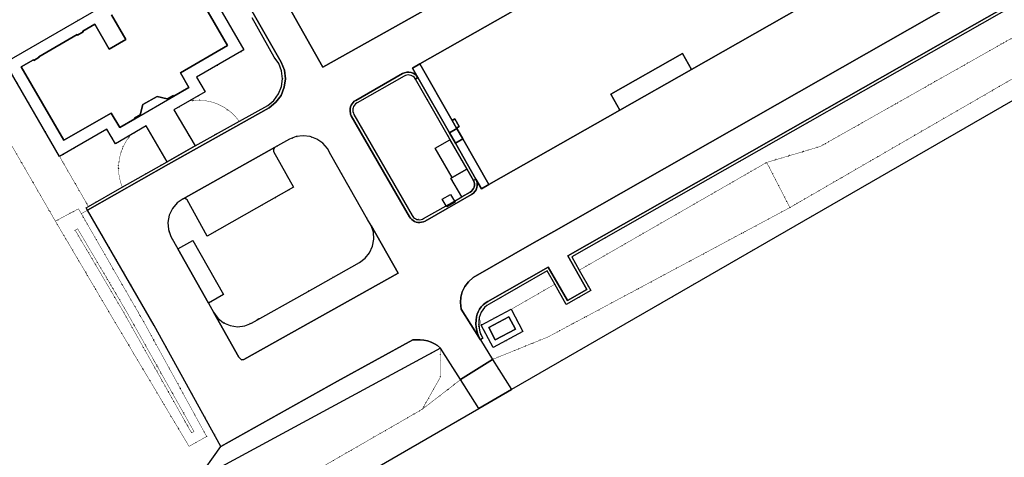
# Model space of a CAD drawing. Header units: millimetres. Extents: x 0 to 1134213, y -536989 to 313336.
# Tile 69 of 86: x 869588 to 1044187, y -366190 to -288497. Entities that reach past the tile are written whole.
import ezdxf

# ---------------------------------------------------------------- set-up
doc = ezdxf.new("R2010")
doc.units = ezdxf.units.MM
doc.linetypes.add('DOT', pattern=[6.35, 0, -6.35])
for name, color, linetype in [('panden', 7, 'Continuous'), ('plustopo_opstal', 10, 'Continuous'), ('terreindeelbegroeid', 7, 'DOT'), ('wegdeel_molgoot', 7, 'Continuous'), ('wegdeel_opstelplaats', 7, 'Continuous'), ('wegdeel_parkeervlak', 7, 'Continuous'), ('wegdeel_rijbaan', 7, 'Continuous'), ('wegdeel_voetpad', 7, 'Continuous')]:
    doc.layers.add(name, color=color, linetype=linetype)
doc.layers.add('plustopo_luifel', color=7, linetype='Continuous', true_color=0x8a193f)
doc.layers.add('scheiding_hek', color=7, linetype='Continuous', true_color=0x8a193f)

msp = doc.modelspace()

# ---------------------------------------------------------------- linework, layer by layer
at = {"layer": 'panden'}
for points in [[(1025025.7, -276608.6, 0), (988692.7, -297317.6, 0), (987103.7, -294528.6, 0), (974436.7, -301747.6, 0), (976025.7, -304536.6, 0), (952784.7, -317783.6, 0), (948149.7, -309650.6, 0), (947109.7, -307825.6, 0), (947060.7, -307739.6, 0), (947538.7, -307467.6, 0), (946756.7, -306094.6, 0), (946278.7, -306367.6, 0), (940554.7, -296323.6, 0), (963733.7, -283112.6, 0), (965323.7, -285901.6, 0), (978051.7, -278646.6, 0), (976461.7, -275857.6, 0), (1012794.7, -255149.6, 0)], [(948854.7, -315027.6, 0), (946248.7, -316512.6, 0), (943282.7, -311308.6, 0), (945888.7, -309823.6, 0)], [(953929.7, -345348.6, 0), (952757.7, -343140.6, 0), (956335.7, -341241.6, 0), (957507.7, -343450.6, 0)]]:
    msp.add_polyline3d(points, close=True, dxfattribs=at)
msp.add_polyline3d([(898945.7, -280045.6, 0), (906465.7, -293078.6, 0), (898100.7, -297957.6, 0), (899590.7, -300539.6, 0), (896902.7, -302100.6, 0), (896819.7, -301953.6, 0), (895720.7, -302569.6, 0), (893984.7, -302121.6, 0), (891442.7, -303573.6, 0), (890970.7, -305375.6, 0), (889937.7, -305991.6, 0), (889995.7, -306095.6, 0), (887316.7, -307660.6, 0), (885786.7, -305072.6, 0), (877402.7, -309910.6, 0), (869872.7, -296863.6, 0), (872013.7, -295631.6, 0), (872072.7, -295735.6, 0), (873043.7, -295176.6, 0), (872983.7, -295072.6, 0), (879802.7, -291120.6, 0), (879859.7, -291219.6, 0), (880831.7, -290662.6, 0), (880771.7, -290558.6, 0), (882930.7, -289319.6, 0), (885471.7, -293728.6, 0), (888416.7, -292027.6, 0), (885865.7, -287611.6, 0)], dxfattribs=at)
at = {"layer": 'plustopo_luifel'}
for p, q in [((889995.7, -306095.6), (896902.7, -302100.6)), ((947060.7, -307739.6), (946278.7, -306367.6))]:
    msp.add_line(p, q, dxfattribs=at)
at = {"layer": 'plustopo_opstal'}
msp.add_polyline3d([(945352.7, -321743.6, 0), (945221.7, -321519.6, 0), (944529.7, -320336.6, 0), (945985.7, -319505.6, 0), (946664.7, -320695.6, 0), (946793.7, -320920.6, 0)], close=True, dxfattribs=at)
at = {"layer": 'scheiding_hek'}
msp.add_line((951019.7, -357543.6), (956786.7, -354168.6), dxfattribs=at)
for points in [[(1080457.7, -140071.6, 0), (1134212.7, -251731.6, 0), (956786.7, -354168.6, 0)], [(773460.7, -467000.6, 0), (823232.7, -438246.6, 0), (820394.7, -433131.6, 0), (845203.7, -418775.6, 0), (951019.7, -357543.6, 0)]]:
    msp.add_polyline3d(points, dxfattribs=at)
at = {"layer": 'terreindeelbegroeid'}
for points in [[(1028164.7, -225734.6, 0), (1029920.7, -224749.6, 0), (1064863.7, -280834.6, 0), (1011534.7, -311015.6, 0), (1002046.7, -313837.6, 0), (968807.7, -332971.6, 0), (967470.7, -330626.6, 0), (1058338.7, -278808.6, 0), (1033516.7, -235147.6, 0)], [(898900.7, -267125.6, 0), (903799.7, -275991.6, 0), (904153.7, -276631.6, 0), (900576.7, -278698.6, 0), (899691.7, -277169.6, 0), (867034.7, -296113.6, 0), (876660.7, -312788.6, 0), (881776.7, -321650.6, 0), (881379.7, -321876.6, 0), (881629.7, -322309.6, 0), (880518.7, -322941.6, 0), (880016.7, -322070.6, 0), (875914.7, -324262.6, 0), (858901.7, -294791.6, 0), (861191.7, -293390.6, 0), (858740.7, -289217.6, 0), (857928.7, -287838.6, 0), (885431.7, -271648.6, 0), (884411.7, -269851.6, 0), (883109.7, -267559.6, 0), (895152.7, -260616.6, 0)], [(1068108.7, -285969.6, 0), (1006165.7, -321854.6, 0), (1002046.7, -313837.6, 0), (1011534.7, -311015.6, 0), (1064863.7, -280834.6, 0)], [(1069926.7, -288846.6, 0), (956786.7, -354168.6, 0), (953448.7, -348800.6, 0), (963233.7, -344839.6, 0), (1006165.7, -321854.6, 0), (1068108.7, -285969.6, 0)], [(939795.7, -299064.6, 0), (948894.7, -315004.6, 0), (948854.7, -315027.6, 0), (945888.7, -309823.6, 0), (943282.7, -311308.6, 0), (946248.7, -316512.6, 0), (946066.7, -316616.6, 0), (947967.7, -319951.6, 0), (946664.7, -320695.6, 0), (945221.7, -321519.6, 0), (941222.7, -323803.6, 0), (940994.7, -323908.6, 0), (940753.7, -323976.6, 0), (940509.7, -324003.6, 0), (940263.7, -323989.6, 0), (940037.7, -323941.6, 0), (939821.7, -323858.6, 0), (939622.7, -323742.6, 0), (939445.7, -323604.6, 0), (939293.7, -323439.6, 0), (939170.7, -323252.6, 0), (928869.7, -305308.6, 0), (928757.7, -305070.6, 0), (928688.7, -304816.6, 0), (928661.7, -304582.6, 0), (928675.7, -304346.6, 0), (928725.7, -304119.6, 0), (928810.7, -303902.6, 0), (928929.7, -303702.6, 0), (929149.7, -303453.6, 0), (929418.7, -303258.6, 0), (937756.7, -298501.6, 0), (937977.7, -298401.6, 0), (938210.7, -298334.6, 0), (938455.7, -298308.6, 0), (938702.7, -298321.6, 0), (939030.7, -298408.6, 0), (939332.7, -298563.6, 0), (939592.7, -298788.6, 0)], [(908539.7, -306531.6, 0), (900686.7, -310921.6, 0), (896947.7, -304509.6, 0), (899702.7, -302915.6, 0), (901022.7, -302785.6, 0), (902320.7, -302848.6, 0), (903550.7, -303085.6, 0), (904575.7, -303426.6, 0), (905717.7, -303981.6, 0), (906902.7, -304799.6, 0), (907718.7, -305553.6, 0)], [(889306.7, -308929.6, 0), (888588.7, -309873.6, 0), (887993.7, -310922.6, 0), (887546.7, -312034.6, 0), (887222.7, -313364.6, 0), (887105.7, -314727.6, 0), (887182.7, -315993.6, 0), (887443.7, -317253.6, 0), (887783.7, -318233.6, 0), (881776.7, -321650.6, 0), (876660.7, -312788.6, 0), (885053.7, -307920.6, 0), (886569.7, -310517.6, 0)], [(895716.7, -313720.6, 0), (887783.7, -318233.6, 0), (887443.7, -317253.6, 0), (887182.7, -315993.6, 0), (887105.7, -314727.6, 0), (887222.7, -313364.6, 0), (887546.7, -312034.6, 0), (887993.7, -310922.6, 0), (888588.7, -309873.6, 0), (889306.7, -308929.6, 0), (892043.7, -307341.6, 0)], [(921103.7, -309259.6, 0), (922283.7, -309707.6, 0), (923321.7, -310427.6, 0), (924156.7, -311375.6, 0), (924738.7, -312495.6, 0), (931277.7, -323949.6, 0), (931938.7, -325024.6, 0), (932318.7, -326228.6, 0), (932394.7, -327488.6, 0), (932162.7, -328729.6, 0), (931635.7, -329876.6, 0), (930845.7, -330860.6, 0), (929840.7, -331624.6, 0), (920218.7, -337020.6, 0), (910690.7, -342353.6, 0), (909489.7, -342843.6, 0), (908201.7, -343000.6, 0), (906917.7, -342813.6, 0), (905727.7, -342296.6, 0), (904715.7, -341485.6, 0), (903951.7, -340436.6, 0), (903043.7, -338815.6, 0), (905731.7, -337292.6, 0), (900313.7, -327691.6, 0), (897619.7, -329201.6, 0), (896378.7, -327002.6, 0), (895964.7, -325772.6, 0), (895875.7, -324478.6, 0), (896116.7, -323203.6, 0), (896672.7, -322031.6, 0), (897506.7, -321038.6, 0), (898564.7, -320287.6, 0), (898960.7, -320249.6, 0), (899272.7, -320497.6, 0), (902859.7, -326899.6, 0), (918163.7, -318255.6, 0), (914605.7, -311894.6, 0), (914569.7, -311498.6, 0), (914798.7, -311173.6, 0), (917416.7, -309713.6, 0), (918595.7, -309261.6, 0), (919849.7, -309107.6, 0)], [(1006165.7, -321854.6, 0), (963233.7, -344839.6, 0), (953448.7, -348800.6, 0), (951278.7, -345308.6, 0), (951689.7, -345060.6, 0), (951411.7, -344489.6, 0), (951201.7, -343890.6, 0), (951062.7, -343270.6, 0), (950997.7, -342638.6, 0), (951005.7, -342003.6, 0), (951088.7, -341373.6, 0), (951432.7, -342733.6, 0), (953523.7, -346673.6, 0), (958832.7, -343856.6, 0), (956741.7, -339916.6, 0), (964473.7, -335465.6, 0), (966518.7, -339053.6, 0), (970862.7, -336577.6, 0), (968807.7, -332971.6, 0), (1002046.7, -313837.6, 0)], [(880518.7, -322941.6, 0), (891804.7, -342536.6, 0), (902742.7, -362490.6, 0), (899612.7, -364242.6, 0), (886671.7, -342498.6, 0), (875914.7, -324262.6, 0), (880016.7, -322070.6, 0)], [(900498.7, -361618.6, 0), (900062.7, -361863.6, 0), (888179.7, -340727.6, 0), (879428.7, -325867.6, 0), (879858.7, -325613.6, 0), (888613.7, -340477.6, 0)], [(900498.7, -361618.6, 0), (888613.7, -340477.6, 0), (879858.7, -325613.6, 0), (879428.7, -325867.6, 0), (888179.7, -340727.6, 0), (900062.7, -361863.6, 0)], [(964473.7, -335465.6, 0), (956741.7, -339916.6, 0), (951432.7, -342733.6, 0), (951088.7, -341373.6, 0), (951219.7, -340882.6, 0), (951421.7, -340415.6, 0), (951688.7, -339982.6, 0), (952015.7, -339593.6, 0), (952395.7, -339255.6, 0), (952820.7, -338976.6, 0), (963126.7, -333101.6, 0)], [(947763.7, -352402.6, 0), (940956.7, -357667.6, 0), (944119.7, -352079.6, 0), (944221.7, -346813.6, 0)], [(951019.7, -357543.6, 0), (845203.7, -418775.6, 0), (820394.7, -433131.6, 0), (823232.7, -438246.6, 0), (773460.7, -467000.6, 0), (772953.7, -466123.6, 0), (822063.7, -437978.6, 0), (817004.7, -429094.6, 0), (825384.7, -424322.6, 0), (880937.7, -392788.6, 0), (881123.7, -392394.6, 0), (881499.7, -392169.6, 0), (891922.7, -385941.6, 0), (915878.7, -372128.6, 0), (916372.7, -373017.6, 0), (917279.7, -372463.6, 0), (916813.7, -371588.6, 0), (940956.7, -357667.6, 0), (947763.7, -352402.6, 0)]]:
    msp.add_polyline3d(points, close=True, dxfattribs=at)
for points in [[(910802.7, -288191.6, 0), (914703.7, -295142.6, 0), (915524.7, -296282.6, 0), (916035.7, -297591.6, 0), (916205.7, -298986.6, 0), (916024.7, -300380.6, 0), (915501.7, -301685.6, 0), (914671.7, -302819.6, 0), (913585.7, -303711.6, 0), (908539.7, -306531.6, 0), (907718.7, -305553.6, 0), (906902.7, -304799.6, 0), (905717.7, -303981.6, 0), (904575.7, -303426.6, 0), (903550.7, -303085.6, 0), (902320.7, -302848.6, 0), (901022.7, -302785.6, 0), (899702.7, -302915.6, 0), (902456.7, -301322.6, 0), (900960.7, -298721.6, 0), (909351.7, -293859.6, 0), (900576.7, -278698.6, 0)], [(858901.7, -294791.6, 0), (875914.7, -324262.6, 0), (886671.7, -342498.6, 0), (899612.7, -364242.6, 0), (902742.7, -362490.6, 0), (891804.7, -342536.6, 0), (880518.7, -322941.6, 0), (881629.7, -322309.6, 0), (893442.7, -342761.6, 0), (905271.7, -364257.6, 0), (901036.7, -370169.6, 0), (944221.7, -346813.6, 0), (944119.7, -352079.6, 0), (940956.7, -357667.6, 0), (916813.7, -371588.6, 0), (916781.7, -371528.6, 0), (915827.7, -372036.6, 0), (915878.7, -372128.6, 0), (891922.7, -385941.6, 0), (881499.7, -392169.6, 0), (873132.7, -377789.6, 0), (858392.7, -386078.6, 0)]]:
    msp.add_polyline3d(points, dxfattribs=at)
at = {"layer": 'wegdeel_molgoot'}
msp.add_polyline3d([(908605.7, -283114.6, 0), (915967.7, -296041.6, 0), (916524.7, -297468.6, 0), (916709.7, -298988.6, 0), (916512.7, -300507.6, 0), (915942.7, -301929.6, 0), (915037.7, -303165.6, 0), (913829.7, -304147.6, 0), (900931.7, -311357.6, 0), (895962.7, -314155.6, 0), (881629.7, -322309.6, 0), (881379.7, -321876.6, 0), (881776.7, -321650.6, 0), (887783.7, -318233.6, 0), (895716.7, -313720.6, 0), (900686.7, -310921.6, 0), (908539.7, -306531.6, 0), (913585.7, -303711.6, 0), (914671.7, -302819.6, 0), (915501.7, -301685.6, 0), (916024.7, -300380.6, 0), (916205.7, -298986.6, 0), (916035.7, -297591.6, 0), (915524.7, -296282.6, 0), (914703.7, -295142.6, 0), (910802.7, -288191.6, 0)], dxfattribs=at)
at = {"layer": 'wegdeel_opstelplaats'}
for points in [[(988692.7, -297317.6, 0), (976025.7, -304536.6, 0), (974436.7, -301747.6, 0), (987103.7, -294528.6, 0)], [(950055.7, -317039.6, 0), (950172.7, -317314.6, 0), (950236.7, -317606.6, 0), (950237.7, -317913.6, 0), (950178.7, -318214.6, 0), (950067.7, -318479.6, 0), (949908.7, -318719.6, 0), (949703.7, -318929.6, 0), (949461.7, -319097.6, 0), (947967.7, -319951.6, 0), (946066.7, -316616.6, 0), (946248.7, -316512.6, 0), (948854.7, -315027.6, 0), (948894.7, -315004.6, 0)]]:
    msp.add_polyline3d(points, close=True, dxfattribs=at)
at = {"layer": 'wegdeel_parkeervlak'}
for points in [[(967389.7, -272202.6, 0), (923343.7, -296900.6, 0), (915812.7, -283574.6, 0)], [(1057658.7, -278623.6, 0), (1038875.7, -289333.6, 0), (966788.7, -330438.6, 0), (970180.7, -336390.6, 0), (966705.7, -338371.6, 0), (963313.7, -332419.6, 0), (952574.7, -338540.6, 0), (952155.7, -338809.6, 0), (951773.7, -339128.6, 0), (951433.7, -339492.6, 0), (951142.7, -339896.6, 0), (950903.7, -340333.6, 0), (950720.7, -340796.6, 0), (950597.7, -341278.6, 0), (950518.7, -341868.6, 0), (950498.7, -342464.6, 0), (950538.7, -343058.6, 0), (950637.7, -343646.6, 0), (950795.7, -344220.6, 0), (951009.7, -344776.6, 0), (951278.7, -345308.6, 0), (947901.7, -339874.6, 0), (947764.7, -338721.6, 0), (947832.7, -337757.6, 0), (948069.7, -336833.6, 0), (948514.7, -335889.6, 0), (949149.7, -335030.6, 0), (949984.7, -334261.6, 0), (960837.7, -328075.6, 0), (964311.7, -326095.6, 0), (1055181.7, -274279.6, 0)]]:
    msp.add_polyline3d(points, dxfattribs=at)
for points in [[(898564.7, -320287.6, 0), (914798.7, -311173.6, 0), (914569.7, -311498.6, 0), (914605.7, -311894.6, 0), (918163.7, -318255.6, 0), (902859.7, -326899.6, 0), (899272.7, -320497.6, 0), (898960.7, -320249.6, 0)], [(936728.7, -333496.6, 0), (909352.7, -348833.6, 0), (908891.7, -348860.6, 0), (908458.7, -348396.6, 0), (903951.7, -340436.6, 0), (904715.7, -341485.6, 0), (905727.7, -342296.6, 0), (906917.7, -342813.6, 0), (908201.7, -343000.6, 0), (909489.7, -342843.6, 0), (910690.7, -342353.6, 0), (920218.7, -337020.6, 0), (929840.7, -331624.6, 0), (930845.7, -330860.6, 0), (931635.7, -329876.6, 0), (932162.7, -328729.6, 0), (932394.7, -327488.6, 0), (932318.7, -326228.6, 0), (931938.7, -325024.6, 0)]]:
    msp.add_polyline3d(points, close=True, dxfattribs=at)
at = {"layer": 'wegdeel_rijbaan'}
for points in [[(915812.7, -283574.6, 0), (923343.7, -296900.6, 0), (967389.7, -272202.6, 0)], [(1055181.7, -274279.6, 0), (964311.7, -326095.6, 0), (960837.7, -328075.6, 0), (949984.7, -334261.6, 0), (949149.7, -335030.6, 0), (948514.7, -335889.6, 0), (948069.7, -336833.6, 0), (947832.7, -337757.6, 0), (947764.7, -338721.6, 0), (947901.7, -339874.6, 0), (951278.7, -345308.6, 0), (953448.7, -348800.6, 0), (947763.7, -352402.6, 0), (944221.7, -346813.6, 0), (943669.7, -346365.6, 0), (943117.7, -346017.6, 0), (942529.7, -345734.6, 0), (941913.7, -345519.6, 0), (941276.7, -345376.6, 0), (940627.7, -345306.6, 0), (939974.7, -345311.6, 0), (939314.7, -345316.6, 0), (925970.7, -352672.6, 0), (905271.7, -364257.6, 0), (893442.7, -342761.6, 0), (881629.7, -322309.6, 0), (895962.7, -314155.6, 0), (900931.7, -311357.6, 0), (913829.7, -304147.6, 0), (915037.7, -303165.6, 0), (915942.7, -301929.6, 0), (916512.7, -300507.6, 0), (916709.7, -298988.6, 0), (916524.7, -297468.6, 0), (915967.7, -296041.6, 0), (908605.7, -283114.6, 0)], [(963733.7, -283112.6, 0), (940554.7, -296323.6, 0), (939236.7, -297079.6, 0), (940205.7, -298774.6, 0), (939980.7, -298469.6, 0), (939700.7, -298212.6, 0), (939359.7, -298004.6, 0), (938984.7, -297868.6, 0), (938605.7, -297810.6, 0), (938222.7, -297825.6, 0), (937849.7, -297913.6, 0), (937499.7, -298071.6, 0), (929173.7, -302823.6, 0), (928926.7, -302986.6, 0), (928706.7, -303185.6, 0), (928519.7, -303415.6, 0), (928361.7, -303683.6, 0), (928247.7, -303972.6, 0), (928180.7, -304276.6, 0), (928161.7, -304594.6, 0), (928253.7, -305247.6, 0), (928361.7, -305570.6, 0), (938734.7, -323497.6, 0), (938900.7, -323749.6, 0), (939104.7, -323971.6, 0), (939342.7, -324157.6, 0), (939607.7, -324310.6, 0), (939893.7, -324420.6, 0), (940193.7, -324484.6, 0), (940521.7, -324503.6, 0), (940848.7, -324467.6, 0), (941167.7, -324378.6, 0), (941467.7, -324238.6, 0), (949718.7, -319526.6, 0), (950043.7, -319298.6, 0), (950317.7, -319011.6, 0), (950529.7, -318676.6, 0), (950671.7, -318306.6, 0), (950738.7, -317925.6, 0), (950730.7, -317538.6, 0), (950642.7, -317154.6, 0), (950489.7, -316790.6, 0), (951471.7, -318530.6, 0), (952784.7, -317783.6, 0), (976025.7, -304536.6, 0), (988692.7, -297317.6, 0), (1025025.7, -276608.6, 0)], [(1058338.7, -278808.6, 0), (967470.7, -330626.6, 0), (968807.7, -332971.6, 0), (970862.7, -336577.6, 0), (966518.7, -339053.6, 0), (964473.7, -335465.6, 0), (963126.7, -333101.6, 0), (952820.7, -338976.6, 0), (952395.7, -339255.6, 0), (952015.7, -339593.6, 0), (951688.7, -339982.6, 0), (951421.7, -340415.6, 0), (951219.7, -340882.6, 0), (951088.7, -341373.6, 0), (951005.7, -342003.6, 0), (950997.7, -342638.6, 0), (951062.7, -343270.6, 0), (951201.7, -343890.6, 0), (951411.7, -344489.6, 0), (951689.7, -345060.6, 0), (951278.7, -345308.6, 0), (951009.7, -344776.6, 0), (950795.7, -344220.6, 0), (950637.7, -343646.6, 0), (950538.7, -343058.6, 0), (950498.7, -342464.6, 0), (950518.7, -341868.6, 0), (950597.7, -341278.6, 0), (950720.7, -340796.6, 0), (950903.7, -340333.6, 0), (951142.7, -339896.6, 0), (951433.7, -339492.6, 0), (951773.7, -339128.6, 0), (952155.7, -338809.6, 0), (952574.7, -338540.6, 0), (963313.7, -332419.6, 0), (966705.7, -338371.6, 0), (970180.7, -336390.6, 0), (966788.7, -330438.6, 0), (1038875.7, -289333.6, 0), (1057658.7, -278623.6, 0)]]:
    msp.add_polyline3d(points, dxfattribs=at)
for points in [[(940205.7, -298774.6, 0), (939795.7, -299064.6, 0), (939592.7, -298788.6, 0), (939332.7, -298563.6, 0), (939030.7, -298408.6, 0), (938702.7, -298321.6, 0), (938455.7, -298308.6, 0), (938210.7, -298334.6, 0), (937977.7, -298401.6, 0), (937756.7, -298501.6, 0), (929418.7, -303258.6, 0), (929149.7, -303453.6, 0), (928929.7, -303702.6, 0), (928810.7, -303902.6, 0), (928725.7, -304119.6, 0), (928675.7, -304346.6, 0), (928661.7, -304582.6, 0), (928688.7, -304816.6, 0), (928757.7, -305070.6, 0), (928869.7, -305308.6, 0), (939170.7, -323252.6, 0), (939293.7, -323439.6, 0), (939445.7, -323604.6, 0), (939622.7, -323742.6, 0), (939821.7, -323858.6, 0), (940037.7, -323941.6, 0), (940263.7, -323989.6, 0), (940509.7, -324003.6, 0), (940753.7, -323976.6, 0), (940994.7, -323908.6, 0), (941222.7, -323803.6, 0), (945221.7, -321519.6, 0), (946664.7, -320695.6, 0), (947967.7, -319951.6, 0), (949461.7, -319097.6, 0), (949703.7, -318929.6, 0), (949908.7, -318719.6, 0), (950067.7, -318479.6, 0), (950178.7, -318214.6, 0), (950237.7, -317913.6, 0), (950236.7, -317606.6, 0), (950172.7, -317314.6, 0), (950055.7, -317039.6, 0), (950489.7, -316790.6, 0), (950642.7, -317154.6, 0), (950730.7, -317538.6, 0), (950738.7, -317925.6, 0), (950671.7, -318306.6, 0), (950529.7, -318676.6, 0), (950317.7, -319011.6, 0), (950043.7, -319298.6, 0), (949718.7, -319526.6, 0), (941467.7, -324238.6, 0), (941167.7, -324378.6, 0), (940848.7, -324467.6, 0), (940521.7, -324503.6, 0), (940193.7, -324484.6, 0), (939893.7, -324420.6, 0), (939607.7, -324310.6, 0), (939342.7, -324157.6, 0), (939104.7, -323971.6, 0), (938900.7, -323749.6, 0), (938734.7, -323497.6, 0), (928361.7, -305570.6, 0), (928253.7, -305247.6, 0), (928161.7, -304594.6, 0), (928180.7, -304276.6, 0), (928247.7, -303972.6, 0), (928361.7, -303683.6, 0), (928519.7, -303415.6, 0), (928706.7, -303185.6, 0), (928926.7, -302986.6, 0), (929173.7, -302823.6, 0), (937499.7, -298071.6, 0), (937849.7, -297913.6, 0), (938222.7, -297825.6, 0), (938605.7, -297810.6, 0), (938984.7, -297868.6, 0), (939359.7, -298004.6, 0), (939700.7, -298212.6, 0), (939980.7, -298469.6, 0)], [(931277.7, -323949.6, 0), (924738.7, -312495.6, 0), (924156.7, -311375.6, 0), (923321.7, -310427.6, 0), (922283.7, -309707.6, 0), (921103.7, -309259.6, 0), (919849.7, -309107.6, 0), (918595.7, -309261.6, 0), (917416.7, -309713.6, 0), (914798.7, -311173.6, 0), (898564.7, -320287.6, 0), (897506.7, -321038.6, 0), (896672.7, -322031.6, 0), (896116.7, -323203.6, 0), (895875.7, -324478.6, 0), (895964.7, -325772.6, 0), (896378.7, -327002.6, 0), (897619.7, -329201.6, 0), (903043.7, -338815.6, 0), (903951.7, -340436.6, 0), (908458.7, -348396.6, 0), (908891.7, -348860.6, 0), (909352.7, -348833.6, 0), (936728.7, -333496.6, 0), (931938.7, -325024.6, 0)], [(944221.7, -346813.6, 0), (901036.7, -370169.6, 0), (905271.7, -364257.6, 0), (925970.7, -352672.6, 0), (939314.7, -345316.6, 0), (939974.7, -345311.6, 0), (940627.7, -345306.6, 0), (941276.7, -345376.6, 0), (941913.7, -345519.6, 0), (942529.7, -345734.6, 0), (943117.7, -346017.6, 0), (943669.7, -346365.6, 0)], [(956786.7, -354168.6, 0), (951019.7, -357543.6, 0), (947763.7, -352402.6, 0), (953448.7, -348800.6, 0)]]:
    msp.add_polyline3d(points, close=True, dxfattribs=at)
at = {"layer": 'wegdeel_voetpad'}
for points in [[(900576.7, -278698.6, 0), (909351.7, -293859.6, 0), (900960.7, -298721.6, 0), (902456.7, -301322.6, 0), (899702.7, -302915.6, 0), (896947.7, -304509.6, 0), (900686.7, -310921.6, 0), (895716.7, -313720.6, 0), (892043.7, -307341.6, 0), (889306.7, -308929.6, 0), (886569.7, -310517.6, 0), (885053.7, -307920.6, 0), (876660.7, -312788.6, 0), (867034.7, -296113.6, 0), (899691.7, -277169.6, 0)], [(946278.7, -306367.6, 0), (947060.7, -307739.6, 0), (947109.7, -307825.6, 0), (945798.7, -308572.6, 0), (940205.7, -298774.6, 0), (939236.7, -297079.6, 0), (940554.7, -296323.6, 0)], [(945798.7, -308572.6, 0), (946839.7, -310395.6, 0), (950489.7, -316790.6, 0), (950055.7, -317039.6, 0), (948894.7, -315004.6, 0), (939795.7, -299064.6, 0), (940205.7, -298774.6, 0)], [(947060.7, -307739.6, 0), (946278.7, -306367.6, 0), (946756.7, -306094.6, 0), (947538.7, -307467.6, 0)], [(948149.7, -309650.6, 0), (946839.7, -310395.6, 0), (945798.7, -308572.6, 0), (947109.7, -307825.6, 0)], [(952784.7, -317783.6, 0), (951471.7, -318530.6, 0), (950489.7, -316790.6, 0), (946839.7, -310395.6, 0), (948149.7, -309650.6, 0)], [(903043.7, -338815.6, 0), (897619.7, -329201.6, 0), (900313.7, -327691.6, 0), (905731.7, -337292.6, 0)], [(951432.7, -342733.6, 0), (956741.7, -339916.6, 0), (958832.7, -343856.6, 0), (953523.7, -346673.6, 0)], [(953929.7, -345348.6, 0), (957507.7, -343450.6, 0), (956335.7, -341241.6, 0), (952757.7, -343140.6, 0)]]:
    msp.add_polyline3d(points, close=True, dxfattribs=at)
msp.add_polyline3d([(885865.7, -287611.6, 0), (888416.7, -292027.6, 0), (885471.7, -293728.6, 0), (882930.7, -289319.6, 0), (880771.7, -290558.6, 0), (880831.7, -290662.6, 0), (879859.7, -291219.6, 0), (879802.7, -291120.6, 0), (872983.7, -295072.6, 0), (873043.7, -295176.6, 0), (872072.7, -295735.6, 0), (872013.7, -295631.6, 0), (869872.7, -296863.6, 0), (877402.7, -309910.6, 0), (885786.7, -305072.6, 0), (887316.7, -307660.6, 0), (889995.7, -306095.6, 0), (889937.7, -305991.6, 0), (890970.7, -305375.6, 0), (891442.7, -303573.6, 0), (893984.7, -302121.6, 0), (895720.7, -302569.6, 0), (896819.7, -301953.6, 0), (896902.7, -302100.6, 0), (899590.7, -300539.6, 0), (898100.7, -297957.6, 0), (906465.7, -293078.6, 0), (898945.7, -280045.6, 0)], dxfattribs=at)

doc.saveas('drawing.dxf')
